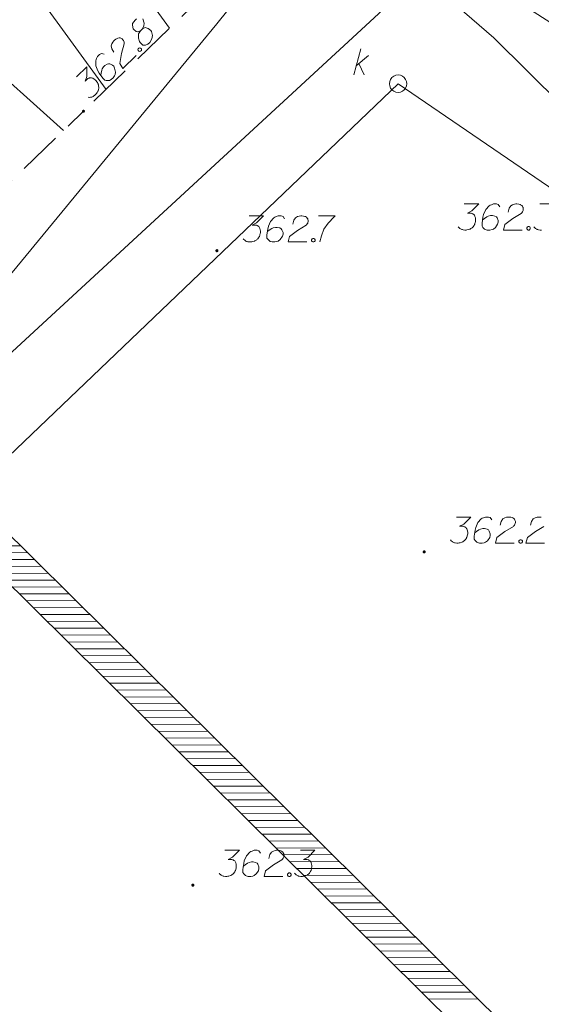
# Model space of a CAD drawing. Header units: metres. Extents: x 5554594 to 5556205, y 5636132 to 5636668.
# Tile 132 of 168: x 5555469 to 5555484, y 5636419 to 5636447. Entities that reach past the tile are written whole.
import ezdxf

# ---------------------------------------------------------------- set-up
doc = ezdxf.new("R2010")
doc.units = ezdxf.units.M
doc.header["$MEASUREMENT"] = 0
doc.header["$XCLIPFRAME"] = 0
doc.linetypes.add('L_0_05', pattern=[1.75, 1.25, -0.5])
doc.linetypes.add('PRZER2_5-1', pattern=[3.5, 2.5, -1])
for name, color, linetype, lineweight in [('#RASTER', 7, 'Continuous', 18), ('#skartowane', 7, 'Continuous', 18), ('#zakres', 7, 'Continuous', 18), ('#zmodyfikowane', 7, 'Continuous', 18)]:
    doc.layers.add(name, color=color, linetype=linetype, lineweight=lineweight)
for name, color, linetype, lineweight, true_color in [('GSPWPN', 18, 'Continuous', 18, 0x0a0909), ('GSPWPN_O', 18, 'Continuous', 18, 0x0a0909), ('GULENN', 1, 'Continuous', 18, 0xff0000), ('GULKSP', 36, 'Continuous', 18, 0x803300), ('GUPEPI', 1, 'Continuous', 18, 0xff0000), ('GUPKSD', 36, 'Continuous', 18, 0x803300), ('GUPKSD_O', 36, 'Continuous', 18, 0x803300)]:
    doc.layers.add(name, color=color, linetype=linetype, lineweight=lineweight, true_color=true_color)
picture_1 = doc.add_image_def('image2.tif', size_in_pixel=(18897, 11811))

# ---------------------------------------------------------------- blocks, each defined once
blk = doc.blocks.new('POINT')
blk.add_hatch(color=0).paths.add_polyline_path([(-0.000884, -0.0025), (-0.0025, -0.000884), (-0.0025, 0.000884), (0.000884, 0.0025), (0.0025, 0.000884), (0.0025, -0.000884), (0.000884, -0.0025)])
blk = doc.blocks.new('OKRAG_PELNY_2')
at = {"color": 0, "flags": 128}
blk.add_lwpolyline([(0.5, 0), (0.482963, -0.12941), (0.433013, -0.25), (0.353553, -0.353553), (0.25, -0.433013), (0.12941, -0.482963), (0, -0.5), (-0.12941, -0.482963), (-0.25, -0.433013), (-0.353553, -0.353553), (-0.433013, -0.25), (-0.482963, -0.12941), (-0.5, 0), (-0.482963, 0.12941), (-0.433013, 0.25), (-0.353553, 0.353553), (-0.25, 0.433013), (-0.12941, 0.482963), (0, 0.5), (0.12941, 0.482963), (0.25, 0.433013), (0.353553, 0.353553), (0.433013, 0.25), (0.482963, 0.12941), (0.5, 0)], close=True, dxfattribs=at)
blk = doc.blocks.new('KOLO_2')
blk.add_hatch(color=0).paths.add_polyline_path([(0, -0.5), (-0.12941, -0.482963), (-0.25, -0.433013), (-0.353553, -0.353553), (-0.433013, -0.25), (-0.482963, -0.12941), (-0.5, 0), (-0.482963, 0.12941), (-0.433013, 0.25), (-0.353553, 0.353553), (-0.25, 0.433013), (-0.12941, 0.482963), (0, 0.5), (0.12941, 0.482963), (0.25, 0.433013), (0.353553, 0.353553), (0.433013, 0.25), (0.482963, 0.12941), (0.5, 0), (0.482963, -0.12941), (0.433013, -0.25), (0.353553, -0.353553), (0.25, -0.433013), (0.12941, -0.482963)])
blk = doc.blocks.new('*U194')
at = {"layer": 'GUPKSD_O', "color": 36, "linetype": 'ByBlock', "lineweight": 18, "true_color": 0x803300}
for p, q in [((5555478.406, 5636445.53), (5555478.607, 5636446.28)), ((5555478.477, 5636445.796), (5555478.831, 5636446.091)), ((5555478.548, 5636445.855), (5555478.701, 5636445.53))]:
    blk.add_line(p, q, dxfattribs=at)

msp = doc.modelspace()

# ---------------------------------------------------------------- hatches: boundary and pattern name
at = {"layer": '#skartowane', "linetype": 'Continuous', "lineweight": 18}
h = msp.add_hatch(color=7, dxfattribs=at)
edge = h.paths.add_edge_path()
edge.add_arc((5555470.65, 5636444.49), 0.045, 0, 360)

# ---------------------------------------------------------------- linework, layer by layer
at = {"layer": '#skartowane', "color": 7, "linetype": 'L_0_05', "lineweight": 18, "flags": 128}
msp.add_lwpolyline([(5555476.98, 5636455.3), (5555477.77, 5636451.35), (5555470.65, 5636444.49)], dxfattribs=at)
at = {"layer": '#skartowane', "color": 7, "linetype": 'Continuous', "lineweight": 18, "flags": 128}
for points in [[(5555471.354, 5636449.3), (5555473.119, 5636446.869)], [(5555469.331, 5636447.831), (5555471.302, 5636445.118)], [(5555472.172, 5636447.14), (5555472.129, 5636447.099), (5555472.061, 5636447.009), (5555472.056, 5636446.963), (5555472.075, 5636446.858), (5555472.091, 5636446.833), (5555472.161, 5636446.777), (5555472.203, 5636446.768), (5555472.282, 5636446.796), (5555472.231, 5636446.713), (5555472.228, 5636446.588), (5555472.256, 5636446.491), (5555472.272, 5636446.466), (5555472.354, 5636446.389), (5555472.433, 5636446.384), (5555472.501, 5636446.416), (5555472.552, 5636446.465), (5555472.612, 5636446.564), (5555472.635, 5636446.66), (5555472.599, 5636446.773), (5555472.579, 5636446.803), (5555472.509, 5636446.867), (5555472.418, 5636446.893), (5555472.342, 5636446.853)], [(5555472.282, 5636446.796), (5555472.342, 5636446.853), (5555472.355, 5636446.874), (5555472.385, 5636446.944), (5555472.391, 5636447.015), (5555472.356, 5636447.137)], [(5555471.519, 5636446.184), (5555471.463, 5636446.285), (5555471.448, 5636446.369), (5555471.465, 5636446.427), (5555471.491, 5636446.476), (5555471.517, 5636446.509), (5555471.538, 5636446.53), (5555471.581, 5636446.562), (5555471.614, 5636446.579), (5555471.631, 5636446.587), (5555471.669, 5636446.598), (5555471.698, 5636446.594), (5555471.723, 5636446.585), (5555471.74, 5636446.576), (5555471.76, 5636446.563), (5555471.781, 5636446.542), (5555471.797, 5636446.517), (5555471.805, 5636446.5), (5555471.813, 5636446.475), (5555471.817, 5636446.445), (5555471.816, 5636446.42), (5555471.744, 5636446.146), (5555471.697, 5636445.863), (5555471.778, 5636445.719), (5555472.165, 5636446.092)], [(5555471.243, 5636446.13), (5555471.164, 5636446.144), (5555471.113, 5636446.12), (5555471.054, 5636446.063), (5555471.027, 5636446.005), (5555471.01, 5636445.972), (5555471.001, 5636445.938), (5555471.007, 5636445.796), (5555471.058, 5636445.649), (5555471.099, 5636445.582), (5555471.201, 5636445.442), (5555471.262, 5636445.378), (5555471.304, 5636445.369), (5555471.371, 5636445.368), (5555471.392, 5636445.372), (5555471.446, 5636445.4), (5555471.502, 5636445.453), (5555471.536, 5636445.503), (5555471.558, 5636445.54), (5555471.567, 5636445.615), (5555471.544, 5636445.724), (5555471.516, 5636445.779), (5555471.483, 5636445.813), (5555471.409, 5636445.847), (5555471.371, 5636445.852), (5555471.325, 5636445.841), (5555471.262, 5636445.804), (5555471.223, 5636445.767), (5555471.189, 5636445.709), (5555471.172, 5636445.668), (5555471.153, 5636445.585), (5555471.148, 5636445.539), (5555471.148, 5636445.514)], [(5555472.219, 5636446.283), (5555472.24, 5636446.304), (5555472.261, 5636446.308), (5555472.29, 5636446.303), (5555472.311, 5636446.282), (5555472.314, 5636446.252), (5555472.31, 5636446.232), (5555472.288, 5636446.211), (5555472.267, 5636446.207), (5555472.238, 5636446.212), (5555472.218, 5636446.233), (5555472.214, 5636446.263), (5555472.219, 5636446.283)], [(5555470.45, 5636445.481), (5555470.747, 5636445.768), (5555470.746, 5636445.488), (5555470.698, 5636445.351), (5555470.774, 5636445.425), (5555470.795, 5636445.437), (5555470.808, 5636445.441), (5555470.821, 5636445.445), (5555470.833, 5636445.449), (5555470.863, 5636445.452), (5555470.883, 5636445.448), (5555470.904, 5636445.443), (5555470.921, 5636445.435), (5555470.958, 5636445.413), (5555470.987, 5636445.392), (5555470.999, 5636445.379), (5555471.015, 5636445.362), (5555471.036, 5636445.332), (5555471.048, 5636445.311), (5555471.06, 5636445.29), (5555471.068, 5636445.273), (5555471.072, 5636445.261), (5555471.076, 5636445.248), (5555471.08, 5636445.235), (5555471.084, 5636445.214), (5555471.087, 5636445.185), (5555471.087, 5636445.16), (5555471.087, 5636445.143), (5555471.082, 5636445.123), (5555471.077, 5636445.102), (5555471.069, 5636445.077), (5555471.064, 5636445.064), (5555471.043, 5636445.027), (5555471.021, 5636444.998), (5555471.008, 5636444.978), (5555470.979, 5636444.949), (5555470.94, 5636444.921), (5555470.924, 5636444.913), (5555470.907, 5636444.905), (5555470.89, 5636444.896), (5555470.869, 5636444.893), (5555470.848, 5636444.889), (5555470.81, 5636444.885), (5555470.781, 5636444.89)], [(5555481.578, 5636441.831), (5555481.992, 5636441.831), (5555481.797, 5636441.631), (5555481.667, 5636441.566), (5555481.773, 5636441.566), (5555481.797, 5636441.56), (5555481.809, 5636441.554), (5555481.82, 5636441.548), (5555481.832, 5636441.542), (5555481.856, 5636441.524), (5555481.868, 5636441.507), (5555481.88, 5636441.489), (5555481.885, 5636441.471), (5555481.897, 5636441.43), (5555481.903, 5636441.394), (5555481.903, 5636441.377), (5555481.903, 5636441.353), (5555481.897, 5636441.318), (5555481.891, 5636441.294), (5555481.885, 5636441.27), (5555481.88, 5636441.253), (5555481.874, 5636441.241), (5555481.868, 5636441.229), (5555481.862, 5636441.217), (5555481.85, 5636441.199), (5555481.832, 5636441.176), (5555481.815, 5636441.158), (5555481.803, 5636441.146), (5555481.785, 5636441.135), (5555481.767, 5636441.123), (5555481.744, 5636441.111), (5555481.732, 5636441.105), (5555481.691, 5636441.093), (5555481.655, 5636441.087), (5555481.631, 5636441.081), (5555481.59, 5636441.081), (5555481.543, 5636441.087), (5555481.525, 5636441.093), (5555481.508, 5636441.099), (5555481.49, 5636441.105), (5555481.472, 5636441.117), (5555481.454, 5636441.129), (5555481.425, 5636441.152), (5555481.407, 5636441.176)], [(5555482.6, 5636441.749), (5555482.553, 5636441.814), (5555482.5, 5636441.831), (5555482.417, 5636441.831), (5555482.358, 5636441.808), (5555482.322, 5636441.796), (5555482.293, 5636441.778), (5555482.198, 5636441.672), (5555482.133, 5636441.53), (5555482.116, 5636441.453), (5555482.092, 5636441.282), (5555482.092, 5636441.194), (5555482.116, 5636441.158), (5555482.163, 5636441.111), (5555482.181, 5636441.099), (5555482.24, 5636441.081), (5555482.316, 5636441.081), (5555482.376, 5636441.093), (5555482.417, 5636441.105), (5555482.476, 5636441.152), (5555482.535, 5636441.247), (5555482.553, 5636441.306), (5555482.553, 5636441.353), (5555482.523, 5636441.43), (5555482.5, 5636441.459), (5555482.458, 5636441.483), (5555482.387, 5636441.501), (5555482.334, 5636441.501), (5555482.269, 5636441.483), (5555482.228, 5636441.465), (5555482.157, 5636441.418), (5555482.122, 5636441.388), (5555482.104, 5636441.371)], [(5555482.836, 5636441.595), (5555482.866, 5636441.707), (5555482.913, 5636441.778), (5555482.966, 5636441.808), (5555483.019, 5636441.825), (5555483.061, 5636441.831), (5555483.09, 5636441.831), (5555483.143, 5636441.825), (5555483.179, 5636441.814), (5555483.196, 5636441.808), (5555483.232, 5636441.79), (5555483.25, 5636441.766), (5555483.261, 5636441.743), (5555483.267, 5636441.725), (5555483.273, 5636441.701), (5555483.273, 5636441.672), (5555483.267, 5636441.642), (5555483.261, 5636441.625), (5555483.25, 5636441.601), (5555483.232, 5636441.577), (5555483.214, 5636441.56), (5555482.972, 5636441.412), (5555482.742, 5636441.241), (5555482.7, 5636441.081), (5555483.238, 5636441.081)], [(5555483.746, 5636441.831), (5555484.159, 5636441.831)], [(5555483.409, 5636441.182), (5555483.438, 5636441.182), (5555483.456, 5636441.17), (5555483.474, 5636441.146), (5555483.474, 5636441.117), (5555483.456, 5636441.093), (5555483.438, 5636441.081), (5555483.409, 5636441.081), (5555483.391, 5636441.093), (5555483.373, 5636441.117), (5555483.373, 5636441.146), (5555483.391, 5636441.17), (5555483.409, 5636441.182)], [(5555483.799, 5636441.081), (5555483.757, 5636441.081), (5555483.71, 5636441.087), (5555483.692, 5636441.093), (5555483.675, 5636441.099), (5555483.657, 5636441.105), (5555483.639, 5636441.117), (5555483.621, 5636441.129), (5555483.592, 5636441.152), (5555483.574, 5636441.176)]]:
    msp.add_lwpolyline(points, dxfattribs=at)
at = {"layer": '#zakres', "color": 134, "linetype": 'Continuous', "lineweight": 18}
for p, q in [((5555453.852, 5636446.855), (5555484.202, 5636416.82)), ((5555453.148, 5636446.145), (5555483.498, 5636416.11)), ((5555467.428, 5636432.02), (5555468.828, 5636432.028)), ((5555467.627, 5636431.823), (5555469.027, 5636431.831)), ((5555467.826, 5636431.626), (5555469.226, 5636431.634)), ((5555468.025, 5636431.429), (5555469.425, 5636431.437)), ((5555468.224, 5636431.232), (5555469.624, 5636431.24)), ((5555468.423, 5636431.035), (5555469.823, 5636431.043)), ((5555468.622, 5636430.838), (5555470.022, 5636430.846)), ((5555468.821, 5636430.642), (5555470.221, 5636430.649)), ((5555469.02, 5636430.445), (5555470.42, 5636430.452)), ((5555469.219, 5636430.248), (5555470.619, 5636430.255)), ((5555469.418, 5636430.051), (5555470.818, 5636430.058)), ((5555469.617, 5636429.854), (5555471.017, 5636429.861)), ((5555469.816, 5636429.657), (5555471.216, 5636429.664)), ((5555470.015, 5636429.46), (5555471.415, 5636429.467)), ((5555470.214, 5636429.263), (5555471.614, 5636429.27)), ((5555470.413, 5636429.066), (5555471.813, 5636429.073)), ((5555470.612, 5636428.869), (5555472.012, 5636428.876)), ((5555470.811, 5636428.672), (5555472.211, 5636428.679)), ((5555471.01, 5636428.475), (5555472.41, 5636428.482)), ((5555471.209, 5636428.278), (5555472.609, 5636428.285)), ((5555471.408, 5636428.081), (5555472.808, 5636428.088)), ((5555471.607, 5636427.884), (5555473.007, 5636427.891)), ((5555471.806, 5636427.687), (5555473.206, 5636427.695)), ((5555472.005, 5636427.49), (5555473.405, 5636427.498)), ((5555472.204, 5636427.293), (5555473.604, 5636427.301)), ((5555472.403, 5636427.096), (5555473.803, 5636427.104)), ((5555472.603, 5636426.899), (5555474.002, 5636426.907)), ((5555472.802, 5636426.702), (5555474.202, 5636426.71)), ((5555473.001, 5636426.505), (5555474.401, 5636426.513)), ((5555473.2, 5636426.309), (5555474.6, 5636426.316)), ((5555473.399, 5636426.112), (5555474.799, 5636426.119)), ((5555473.598, 5636425.915), (5555474.998, 5636425.922)), ((5555473.797, 5636425.718), (5555475.197, 5636425.725)), ((5555473.996, 5636425.521), (5555475.396, 5636425.528)), ((5555474.195, 5636425.324), (5555475.595, 5636425.331)), ((5555474.394, 5636425.127), (5555475.794, 5636425.134)), ((5555474.593, 5636424.93), (5555475.993, 5636424.937)), ((5555474.792, 5636424.733), (5555476.192, 5636424.74)), ((5555474.991, 5636424.536), (5555476.391, 5636424.543)), ((5555475.19, 5636424.339), (5555476.59, 5636424.346)), ((5555475.389, 5636424.142), (5555476.789, 5636424.149)), ((5555475.588, 5636423.945), (5555476.988, 5636423.952)), ((5555475.787, 5636423.748), (5555477.187, 5636423.755)), ((5555475.986, 5636423.551), (5555477.386, 5636423.558)), ((5555476.185, 5636423.354), (5555477.585, 5636423.362)), ((5555476.384, 5636423.157), (5555477.784, 5636423.165)), ((5555476.583, 5636422.96), (5555477.983, 5636422.968)), ((5555476.782, 5636422.763), (5555478.182, 5636422.771)), ((5555476.981, 5636422.566), (5555478.381, 5636422.574)), ((5555477.18, 5636422.369), (5555478.58, 5636422.377)), ((5555477.379, 5636422.172), (5555478.779, 5636422.18)), ((5555477.578, 5636421.976), (5555478.978, 5636421.983)), ((5555477.777, 5636421.779), (5555479.177, 5636421.786)), ((5555477.976, 5636421.582), (5555479.376, 5636421.589)), ((5555478.175, 5636421.385), (5555479.575, 5636421.392)), ((5555478.374, 5636421.188), (5555479.774, 5636421.195)), ((5555478.573, 5636420.991), (5555479.973, 5636420.998)), ((5555478.772, 5636420.794), (5555480.172, 5636420.801)), ((5555478.971, 5636420.597), (5555480.371, 5636420.604)), ((5555479.17, 5636420.4), (5555480.57, 5636420.407)), ((5555479.369, 5636420.203), (5555480.769, 5636420.21)), ((5555479.568, 5636420.006), (5555480.968, 5636420.013)), ((5555479.767, 5636419.809), (5555481.167, 5636419.816)), ((5555479.966, 5636419.612), (5555481.366, 5636419.619)), ((5555480.165, 5636419.415), (5555481.565, 5636419.422)), ((5555480.364, 5636419.218), (5555481.764, 5636419.225)), ((5555480.563, 5636419.021), (5555481.963, 5636419.029))]:
    msp.add_line(p, q, dxfattribs=at)
at = {"layer": '#zmodyfikowane', "color": 7, "linetype": 'PRZER2_5-1', "lineweight": 18, "ltscale": 0.5}
msp.add_line((5555466.43, 5636440.42), (5555470.65, 5636444.49), dxfattribs=at)
at = {"layer": '#zmodyfikowane', "color": 5, "linetype": 'Continuous', "lineweight": 18, "true_color": 0x0000ff, "flags": 128}
msp.add_lwpolyline([(5555490.58, 5636442.88), (5555480.97, 5636449.01), (5555451.045, 5636421.409)], dxfattribs=at)
at = {"layer": '#zmodyfikowane', "color": 7, "linetype": 'Continuous', "lineweight": 18, "flags": 128}
msp.add_lwpolyline([(5555467.496, 5636446.253), (5555470.075, 5636443.935)], dxfattribs=at)
at = {"layer": 'GSPWPN_O', "color": 7, "linetype": 'Continuous', "lineweight": 18, "flags": 128}
for points in [[(5555475.401, 5636441.49), (5555475.815, 5636441.49), (5555475.62, 5636441.289), (5555475.49, 5636441.224), (5555475.596, 5636441.224), (5555475.62, 5636441.218), (5555475.632, 5636441.212), (5555475.643, 5636441.207), (5555475.655, 5636441.201), (5555475.679, 5636441.183), (5555475.691, 5636441.165), (5555475.702, 5636441.148), (5555475.708, 5636441.13), (5555475.72, 5636441.088), (5555475.726, 5636441.053), (5555475.726, 5636441.035), (5555475.726, 5636441.012), (5555475.72, 5636440.976), (5555475.714, 5636440.953), (5555475.708, 5636440.929), (5555475.702, 5636440.911), (5555475.697, 5636440.899), (5555475.691, 5636440.888), (5555475.685, 5636440.876), (5555475.673, 5636440.858), (5555475.655, 5636440.834), (5555475.638, 5636440.817), (5555475.626, 5636440.805), (5555475.608, 5636440.793), (5555475.59, 5636440.781), (5555475.567, 5636440.77), (5555475.555, 5636440.764), (5555475.513, 5636440.752), (5555475.478, 5636440.746), (5555475.454, 5636440.74), (5555475.413, 5636440.74), (5555475.366, 5636440.746), (5555475.348, 5636440.752), (5555475.33, 5636440.758), (5555475.313, 5636440.764), (5555475.295, 5636440.775), (5555475.277, 5636440.787), (5555475.248, 5636440.811), (5555475.23, 5636440.834)], [(5555476.423, 5636441.407), (5555476.376, 5636441.472), (5555476.322, 5636441.49), (5555476.24, 5636441.49), (5555476.181, 5636441.466), (5555476.145, 5636441.455), (5555476.116, 5636441.437), (5555476.021, 5636441.331), (5555475.956, 5636441.189), (5555475.939, 5636441.112), (5555475.915, 5636440.941), (5555475.915, 5636440.852), (5555475.939, 5636440.817), (5555475.986, 5636440.77), (5555476.004, 5636440.758), (5555476.063, 5636440.74), (5555476.139, 5636440.74), (5555476.198, 5636440.752), (5555476.24, 5636440.764), (5555476.299, 5636440.811), (5555476.358, 5636440.905), (5555476.376, 5636440.964), (5555476.376, 5636441.012), (5555476.346, 5636441.088), (5555476.322, 5636441.118), (5555476.281, 5636441.142), (5555476.21, 5636441.159), (5555476.157, 5636441.159), (5555476.092, 5636441.142), (5555476.051, 5636441.124), (5555475.98, 5636441.077), (5555475.945, 5636441.047), (5555475.927, 5636441.029)], [(5555476.659, 5636441.254), (5555476.689, 5636441.366), (5555476.736, 5636441.437), (5555476.789, 5636441.466), (5555476.842, 5636441.484), (5555476.883, 5636441.49), (5555476.913, 5636441.49), (5555476.966, 5636441.484), (5555477.002, 5636441.472), (5555477.019, 5636441.466), (5555477.055, 5636441.449), (5555477.072, 5636441.425), (5555477.084, 5636441.401), (5555477.09, 5636441.384), (5555477.096, 5636441.36), (5555477.096, 5636441.331), (5555477.09, 5636441.301), (5555477.084, 5636441.283), (5555477.072, 5636441.26), (5555477.055, 5636441.236), (5555477.037, 5636441.218), (5555476.795, 5636441.071), (5555476.565, 5636440.899), (5555476.523, 5636440.74), (5555477.061, 5636440.74)], [(5555477.397, 5636441.49), (5555477.87, 5636441.49), (5555477.84, 5636441.46), (5555477.669, 5636441.277), (5555477.551, 5636441.112), (5555477.48, 5636440.917), (5555477.433, 5636440.74)], [(5555477.232, 5636440.84), (5555477.261, 5636440.84), (5555477.279, 5636440.829), (5555477.297, 5636440.805), (5555477.297, 5636440.775), (5555477.279, 5636440.752), (5555477.261, 5636440.74), (5555477.232, 5636440.74), (5555477.214, 5636440.752), (5555477.196, 5636440.775), (5555477.196, 5636440.805), (5555477.214, 5636440.829), (5555477.232, 5636440.84)], [(5555481.351, 5636432.85), (5555481.765, 5636432.85), (5555481.57, 5636432.649), (5555481.44, 5636432.584), (5555481.546, 5636432.584), (5555481.57, 5636432.578), (5555481.582, 5636432.572), (5555481.593, 5636432.567), (5555481.605, 5636432.561), (5555481.629, 5636432.543), (5555481.641, 5636432.525), (5555481.652, 5636432.508), (5555481.658, 5636432.49), (5555481.67, 5636432.448), (5555481.676, 5636432.413), (5555481.676, 5636432.395), (5555481.676, 5636432.372), (5555481.67, 5636432.336), (5555481.664, 5636432.313), (5555481.658, 5636432.289), (5555481.652, 5636432.271), (5555481.647, 5636432.259), (5555481.641, 5636432.248), (5555481.635, 5636432.236), (5555481.623, 5636432.218), (5555481.605, 5636432.194), (5555481.588, 5636432.177), (5555481.576, 5636432.165), (5555481.558, 5636432.153), (5555481.54, 5636432.141), (5555481.517, 5636432.13), (5555481.505, 5636432.124), (5555481.463, 5636432.112), (5555481.428, 5636432.106), (5555481.404, 5636432.1), (5555481.363, 5636432.1), (5555481.316, 5636432.106), (5555481.298, 5636432.112), (5555481.28, 5636432.118), (5555481.263, 5636432.124), (5555481.245, 5636432.135), (5555481.227, 5636432.147), (5555481.198, 5636432.171), (5555481.18, 5636432.194)], [(5555482.373, 5636432.767), (5555482.326, 5636432.832), (5555482.272, 5636432.85), (5555482.19, 5636432.85), (5555482.131, 5636432.826), (5555482.095, 5636432.815), (5555482.066, 5636432.797), (5555481.971, 5636432.691), (5555481.906, 5636432.549), (5555481.889, 5636432.472), (5555481.865, 5636432.301), (5555481.865, 5636432.212), (5555481.889, 5636432.177), (5555481.936, 5636432.13), (5555481.954, 5636432.118), (5555482.013, 5636432.1), (5555482.089, 5636432.1), (5555482.148, 5636432.112), (5555482.19, 5636432.124), (5555482.249, 5636432.171), (5555482.308, 5636432.265), (5555482.326, 5636432.324), (5555482.326, 5636432.372), (5555482.296, 5636432.448), (5555482.272, 5636432.478), (5555482.231, 5636432.502), (5555482.16, 5636432.519), (5555482.107, 5636432.519), (5555482.042, 5636432.502), (5555482.001, 5636432.484), (5555481.93, 5636432.437), (5555481.895, 5636432.407), (5555481.877, 5636432.389)], [(5555482.609, 5636432.614), (5555482.639, 5636432.726), (5555482.686, 5636432.797), (5555482.739, 5636432.826), (5555482.792, 5636432.844), (5555482.833, 5636432.85), (5555482.863, 5636432.85), (5555482.916, 5636432.844), (5555482.952, 5636432.832), (5555482.969, 5636432.826), (5555483.005, 5636432.809), (5555483.022, 5636432.785), (5555483.034, 5636432.761), (5555483.04, 5636432.744), (5555483.046, 5636432.72), (5555483.046, 5636432.691), (5555483.04, 5636432.661), (5555483.034, 5636432.643), (5555483.022, 5636432.62), (5555483.005, 5636432.596), (5555482.987, 5636432.578), (5555482.745, 5636432.431), (5555482.515, 5636432.259), (5555482.473, 5636432.1), (5555483.011, 5636432.1)], [(5555483.483, 5636432.614), (5555483.512, 5636432.726), (5555483.56, 5636432.797), (5555483.613, 5636432.826), (5555483.666, 5636432.844), (5555483.707, 5636432.85), (5555483.737, 5636432.85), (5555483.79, 5636432.844)], [(5555483.861, 5636432.578), (5555483.619, 5636432.431), (5555483.389, 5636432.259), (5555483.347, 5636432.1), (5555483.885, 5636432.1)], [(5555483.182, 5636432.2), (5555483.211, 5636432.2), (5555483.229, 5636432.189), (5555483.247, 5636432.165), (5555483.247, 5636432.135), (5555483.229, 5636432.112), (5555483.211, 5636432.1), (5555483.182, 5636432.1), (5555483.164, 5636432.112), (5555483.146, 5636432.135), (5555483.146, 5636432.165), (5555483.164, 5636432.189), (5555483.182, 5636432.2)], [(5555474.711, 5636423.29), (5555475.125, 5636423.29), (5555474.93, 5636423.089), (5555474.8, 5636423.024), (5555474.906, 5636423.024), (5555474.93, 5636423.018), (5555474.942, 5636423.012), (5555474.953, 5636423.007), (5555474.965, 5636423.001), (5555474.989, 5636422.983), (5555475.001, 5636422.965), (5555475.012, 5636422.948), (5555475.018, 5636422.93), (5555475.03, 5636422.888), (5555475.036, 5636422.853), (5555475.036, 5636422.835), (5555475.036, 5636422.812), (5555475.03, 5636422.776), (5555475.024, 5636422.753), (5555475.018, 5636422.729), (5555475.012, 5636422.711), (5555475.007, 5636422.699), (5555475.001, 5636422.688), (5555474.995, 5636422.676), (5555474.983, 5636422.658), (5555474.965, 5636422.634), (5555474.948, 5636422.617), (5555474.936, 5636422.605), (5555474.918, 5636422.593), (5555474.9, 5636422.581), (5555474.877, 5636422.57), (5555474.865, 5636422.564), (5555474.823, 5636422.552), (5555474.788, 5636422.546), (5555474.764, 5636422.54), (5555474.723, 5636422.54), (5555474.676, 5636422.546), (5555474.658, 5636422.552), (5555474.64, 5636422.558), (5555474.623, 5636422.564), (5555474.605, 5636422.575), (5555474.587, 5636422.587), (5555474.558, 5636422.611), (5555474.54, 5636422.634)], [(5555475.733, 5636423.207), (5555475.686, 5636423.272), (5555475.632, 5636423.29), (5555475.55, 5636423.29), (5555475.491, 5636423.266), (5555475.455, 5636423.255), (5555475.426, 5636423.237), (5555475.331, 5636423.131), (5555475.266, 5636422.989), (5555475.249, 5636422.912), (5555475.225, 5636422.741), (5555475.225, 5636422.652), (5555475.249, 5636422.617), (5555475.296, 5636422.57), (5555475.314, 5636422.558), (5555475.373, 5636422.54), (5555475.449, 5636422.54), (5555475.508, 5636422.552), (5555475.55, 5636422.564), (5555475.609, 5636422.611), (5555475.668, 5636422.705), (5555475.686, 5636422.764), (5555475.686, 5636422.812), (5555475.656, 5636422.888), (5555475.632, 5636422.918), (5555475.591, 5636422.942), (5555475.52, 5636422.959), (5555475.467, 5636422.959), (5555475.402, 5636422.942), (5555475.361, 5636422.924), (5555475.29, 5636422.877), (5555475.255, 5636422.847), (5555475.237, 5636422.829)], [(5555475.969, 5636423.054), (5555475.999, 5636423.166), (5555476.046, 5636423.237), (5555476.099, 5636423.266), (5555476.152, 5636423.284), (5555476.193, 5636423.29), (5555476.223, 5636423.29), (5555476.276, 5636423.284), (5555476.312, 5636423.272), (5555476.329, 5636423.266), (5555476.365, 5636423.249), (5555476.382, 5636423.225), (5555476.394, 5636423.201), (5555476.4, 5636423.184), (5555476.406, 5636423.16), (5555476.406, 5636423.131), (5555476.4, 5636423.101), (5555476.394, 5636423.083), (5555476.382, 5636423.06), (5555476.365, 5636423.036), (5555476.347, 5636423.018), (5555476.105, 5636422.871), (5555475.875, 5636422.699), (5555475.833, 5636422.54), (5555476.371, 5636422.54)], [(5555476.878, 5636423.29), (5555477.292, 5636423.29), (5555477.097, 5636423.089), (5555476.967, 5636423.024), (5555477.073, 5636423.024), (5555477.097, 5636423.018), (5555477.109, 5636423.012), (5555477.121, 5636423.007), (5555477.132, 5636423.001), (5555477.156, 5636422.983), (5555477.168, 5636422.965), (5555477.18, 5636422.948), (5555477.186, 5636422.93), (5555477.197, 5636422.888), (5555477.203, 5636422.853), (5555477.203, 5636422.835), (5555477.203, 5636422.812), (5555477.197, 5636422.776), (5555477.191, 5636422.753), (5555477.186, 5636422.729), (5555477.18, 5636422.711), (5555477.174, 5636422.699), (5555477.168, 5636422.688), (5555477.162, 5636422.676), (5555477.15, 5636422.658), (5555477.132, 5636422.634), (5555477.115, 5636422.617), (5555477.103, 5636422.605), (5555477.085, 5636422.593), (5555477.067, 5636422.581), (5555477.044, 5636422.57), (5555477.032, 5636422.564), (5555476.991, 5636422.552), (5555476.955, 5636422.546), (5555476.932, 5636422.54), (5555476.89, 5636422.54), (5555476.843, 5636422.546), (5555476.825, 5636422.552), (5555476.808, 5636422.558), (5555476.79, 5636422.564), (5555476.772, 5636422.575), (5555476.754, 5636422.587), (5555476.725, 5636422.611), (5555476.707, 5636422.634)], [(5555476.542, 5636422.64), (5555476.571, 5636422.64), (5555476.589, 5636422.629), (5555476.607, 5636422.605), (5555476.607, 5636422.575), (5555476.589, 5636422.552), (5555476.571, 5636422.54), (5555476.542, 5636422.54), (5555476.524, 5636422.552), (5555476.506, 5636422.575), (5555476.506, 5636422.605), (5555476.524, 5636422.629), (5555476.542, 5636422.64)]]:
    msp.add_lwpolyline(points, dxfattribs=at)
at = {"layer": 'GULENN', "color": 1, "linetype": 'Continuous', "lineweight": 18, "true_color": 0xff0000, "flags": 128}
msp.add_lwpolyline([(5555453.145, 5636422.208), (5555458.1, 5636427.04), (5555462.88, 5636431.66), (5555466.81, 5636437.7), (5555474.48, 5636447), (5555476.33, 5636449.31), (5555477.4, 5636449.78), (5555479.13, 5636449.45), (5555482.43, 5636446.6), (5555488.29, 5636440.79), (5555497.88, 5636432.94), (5555499.03, 5636432.8), (5555501.29, 5636433.6), (5555503.6, 5636433.24), (5555509.57, 5636428.99), (5555511.04, 5636427.42)], dxfattribs=at)
at = {"layer": 'GULKSP', "color": 36, "linetype": 'Continuous', "lineweight": 18, "true_color": 0x803300, "flags": 128}
msp.add_lwpolyline([(5555496.79, 5636447), (5555489.28, 5636438.73), (5555479.68, 5636445.28), (5555454.469, 5636421.194)], dxfattribs=at)

# ---------------------------------------------------------------- block references
at = {"layer": 'GSPWPN', "color": 7, "lineweight": 18, "xscale": 0.09, "yscale": 0.09, "zscale": 0.09, "rotation": 90}
for p in [(5555474.48, 5636440.49), (5555480.43, 5636431.85), (5555473.79, 5636422.29)]:
    msp.add_blockref('KOLO_2', p, dxfattribs=at)
at = {"layer": 'GUPEPI', "color": 1, "lineweight": 18, "true_color": 0xff0000, "rotation": 90}
for p in [(5555474.48, 5636447), (5555482.43, 5636446.6)]:
    msp.add_blockref('POINT', p, dxfattribs=at)
at = {"layer": 'GUPKSD', "color": 36, "lineweight": 18, "true_color": 0x803300, "xscale": 0.5, "yscale": 0.5, "zscale": 0.5, "rotation": 90}
msp.add_blockref('OKRAG_PELNY_2', (5555479.68, 5636445.28), dxfattribs=at)
at = {"layer": 'GUPKSD_O', "color": 36, "linetype": 'Continuous', "lineweight": 18, "true_color": 0x803300}
msp.add_blockref('*U194', (0, 0), dxfattribs=at)

# ---------------------------------------------------------------- pictures from other files: only their frames are drawn
at = {"layer": '#RASTER', "color": 252, "linetype": 'Continuous', "lineweight": 18}
image = msp.add_image(picture_1, insert=(5555393.385, 5636149.865), size_in_units=(811.151, 518.084), dxfattribs=at)
image.set_boundary_path([(-0.5, -0.5), (-0.5, 11810.5), (18896.5, 11810.5), (18896.5, -0.5), (-0.5, -0.5)])
image.dxf.flags = 15

doc.saveas('drawing.dxf')
